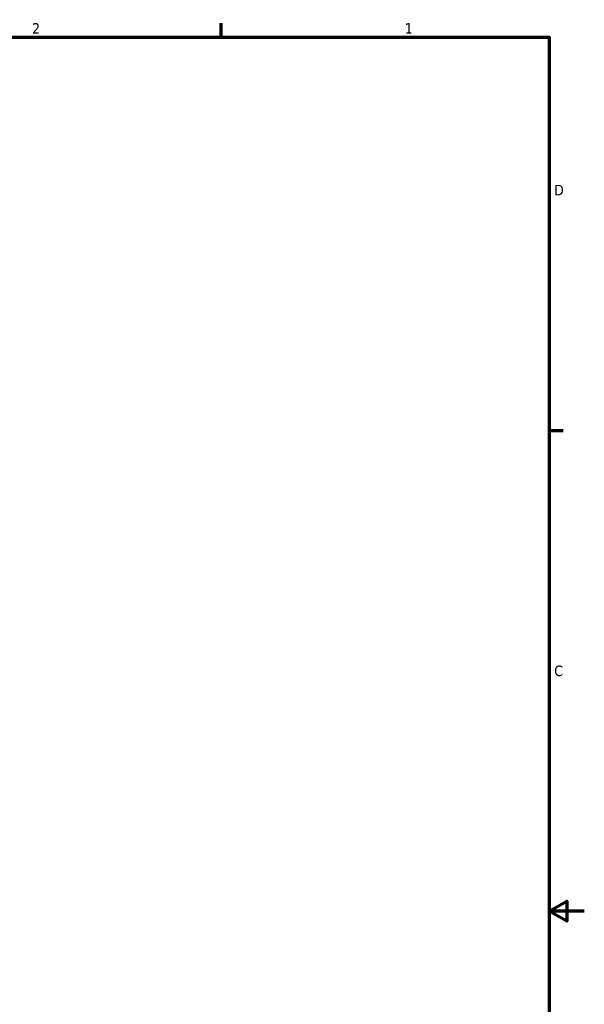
# Model space of a CAD drawing. Header units: inches. Extents: x 1 to 203, y 4 to 128.
# Tile 51 of 51: x 165 to 203, y 60 to 127. Entities that reach past the tile are written whole.
import ezdxf

# ---------------------------------------------------------------- set-up
doc = ezdxf.new("R2010")
doc.units = ezdxf.units.IN
doc.header["$LTSCALE"] = 6
doc.header["$MEASUREMENT"] = 0
doc.layers.add('Border (ANSI)', color=7, linetype='Continuous', lineweight=70)
doc.styles.add('Note Text (ANSI)', font='tahoma.ttf')

# ---------------------------------------------------------------- blocks, each defined once
blk = doc.blocks.new('Borders Default Border')
at = {"layer": 'Border (ANSI)'}
for p, q in [((29.75, 21), (29.75, 21.16)), ((33.5, 16.5), (33.66, 16.5))]:
    blk.add_line(p, q, dxfattribs=at)
at = {"layer": 'Border (ANSI)', "flags": 128}
for points in [[(0.5, 1), (0.5, 21), (33.5, 21), (33.5, 1), (0.5, 1)], [(33.9, 11), (33.5, 11), (33.7, 11.115), (33.7, 10.885), (33.5, 11)]]:
    blk.add_lwpolyline(points, dxfattribs=at)
at = {"layer": 'Border (ANSI)', "char_height": 0.12, "attachment_point": 7, "style": 'Note Text (ANSI)'}
for s, insert in [('2', (27.589, 21.04)), ('1', (31.848, 21.04)), ('D', (33.556, 19.19)), ('C', (33.556, 13.688))]:
    blk.add_mtext(s, dxfattribs=dict(at, insert=insert))

msp = doc.modelspace()

# ---------------------------------------------------------------- block references
at = {"xscale": 6, "yscale": 6, "zscale": 6}
msp.add_blockref('Borders Default Border', (0, 0), dxfattribs=at)

doc.saveas('drawing.dxf')
